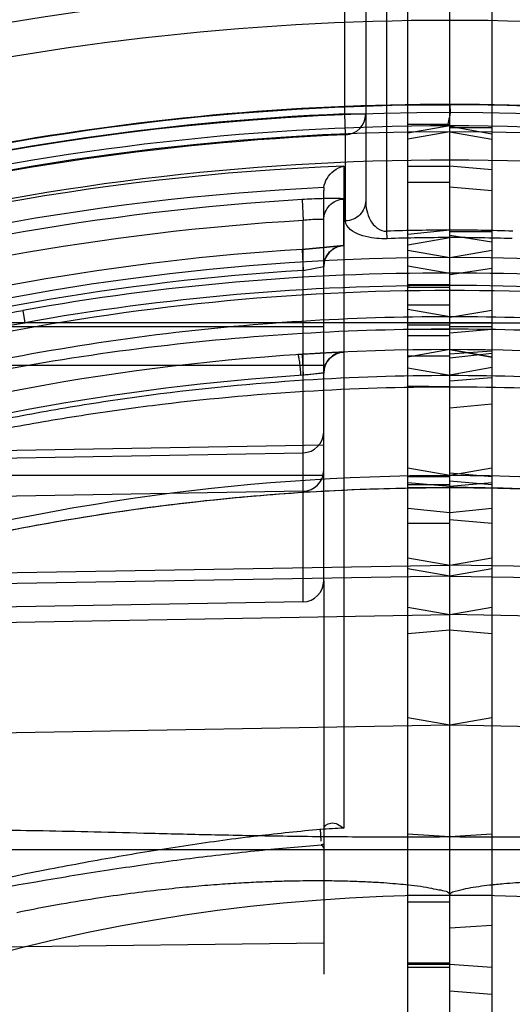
# Model space of a CAD drawing. Header units: millimetres. Extents: x 0 to 297, y 0 to 210.
# Tile 101 of 256: x 146.7712 to 146.8416, y 93.275 to 93.4157. Entities that reach past the tile are written whole.
import ezdxf

# ---------------------------------------------------------------- set-up
doc = ezdxf.new("R2010")
doc.units = ezdxf.units.MM
doc.header["$LTSCALE"] = 16.335
doc.layers.get('0').update_dxf_attribs({"linetype": 'CONTINUOUS'})
for name, color, linetype in [('01_GLOBAL', 7, 'CONTINUOUS'), ('INTFCLR_1', 7, 'CONTINUOUS'), ('INTFCLR_144815', 7, 'CONTINUOUS'), ('INTFCLR_72935', 7, 'CONTINUOUS')]:
    doc.layers.add(name, color=color, linetype=linetype)

msp = doc.modelspace()

# ---------------------------------------------------------------- linework, layer by layer
at = {"color": 7, "linetype": 'Continuous'}
msp.add_circle((147.7028034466, 92.1254639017), 2.28, dxfattribs=at)
at = {"color": 9, "linetype": 'Continuous'}
msp.add_arc((147.7028034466, 92.1254639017), 2.2507792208, 92.9674534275, 177.0325465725, dxfattribs=at)
at = {"layer": '01_GLOBAL', "color": 7, "linetype": 'Continuous'}
msp.add_circle((147.7028034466, 92.1254639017), 2.31, dxfattribs=at)
at = {"layer": 'INTFCLR_1', "color": 6, "linetype": 'Continuous'}
for p, q in [((146.8266356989, 92.5581565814), (146.8266356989, 93.5771067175)), ((146.8326356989, 93.14707721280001), (146.8326356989, 93.5776316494)), ((146.8326356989, 93.40054944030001), (146.8266356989, 93.39949151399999)), ((146.8326356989, 93.3997023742), (146.8266356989, 93.39864642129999)), ((146.8266356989, 93.3827841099), (146.8326356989, 93.38172537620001)), ((146.8326356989, 93.3505624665), (146.8266356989, 93.3516212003))]:
    msp.add_line(p, q, dxfattribs=at)
at = {"layer": 'INTFCLR_1', "color": 9, "linetype": 'Continuous'}
for p, q in [((146.8266356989, 93.4035493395), (146.8326356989, 93.4035493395)), ((146.8326356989, 93.40075604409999), (146.8266356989, 93.40075604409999)), ((146.8266356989, 93.394770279), (146.8326356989, 93.394770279)), ((146.8326356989, 93.3924504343), (146.8266356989, 93.3924504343)), ((146.8326356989, 93.38565013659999), (146.8266356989, 93.3850153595)), ((146.8266356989, 93.3835708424), (146.8326356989, 93.3845822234)), ((146.8266356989, 93.3805566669), (146.8326356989, 93.37950806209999)), ((146.8326356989, 93.3778153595), (146.8266356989, 93.3778153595)), ((146.8326356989, 93.37772389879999), (146.8266356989, 93.377723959)), ((146.8266356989, 93.3775167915), (146.8326356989, 93.3775167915)), ((146.8326356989, 93.3749255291), (146.8266356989, 93.3749255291)), ((146.8326356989, 93.3732620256), (146.8266356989, 93.3743192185)), ((146.8266356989, 93.3724154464), (146.9503000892, 93.3724154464)), ((146.8266356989, 93.3720991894), (146.8326356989, 93.3720991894)), ((146.8266356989, 93.3714935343), (146.8326356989, 93.37148229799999)), ((146.8326356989, 93.3705233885), (146.8266356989, 93.3705233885)), ((146.8326356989, 93.3685628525), (146.8266356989, 93.36750489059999)), ((146.8266356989, 93.36770415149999), (146.8326356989, 93.36770415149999)), ((146.8266356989, 93.3659584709), (146.8326356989, 93.3649012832)), ((146.8326356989, 93.3632588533), (146.8266356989, 93.3633506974)), ((146.8326356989, 93.3505628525), (146.8266356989, 93.3516208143)), ((146.8266356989, 93.3504505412), (146.8326356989, 93.3504505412)), ((146.8326356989, 93.34897995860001), (146.8266356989, 93.34950489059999)), ((146.8326356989, 93.3492446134), (146.8266356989, 93.3492446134)), ((146.8266356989, 93.3489001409), (146.8326356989, 93.3488492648)), ((146.8266356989, 93.34590061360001), (146.8326356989, 93.3452767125)), ((146.8266356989, 93.34374296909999), (146.8326356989, 93.34374296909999)), ((146.8266356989, 93.3388035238), (146.8326356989, 93.33777668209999)), ((146.9904780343, 93.33510257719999), (146.8326356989, 93.33777668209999)), ((146.8326356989, 93.33619617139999), (146.8266356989, 93.33725336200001)), ((146.8326356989, 93.33619617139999), (146.9877702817, 93.33349026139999)), ((146.8266356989, 93.3317517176), (146.8326356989, 93.330694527)), ((146.9863558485, 93.328013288), (146.8326356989, 93.330694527)), ((146.8326356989, 93.3284571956), (146.8266356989, 93.3279322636)), ((146.8326356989, 93.3148743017), (146.8266356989, 93.3159322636)), ((146.9822175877, 93.3122633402), (146.8326356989, 93.3148743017)), ((146.8266356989, 93.2971316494), (146.9898811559, 93.2971316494)), ((146.8266356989, 93.2905628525), (146.8326356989, 93.2905628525)), ((146.8266356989, 93.2896163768), (146.8326356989, 93.2896163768)), ((146.8326356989, 93.2808569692), (146.8266356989, 93.2808569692)), ((146.8266356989, 93.28073922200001), (146.8326356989, 93.28073922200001)), ((146.8326356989, 93.2802624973), (146.8266356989, 93.2802624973))]:
    msp.add_line(p, q, dxfattribs=at)
at = {"layer": 'INTFCLR_1', "color": 6, "linetype": 'Continuous'}
for centre, radius, start, end in [((146.8326356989, 93.03763164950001), 0.36591769, 62.6696856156, 90.00000000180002), ((146.8326356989, 93.03763164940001), 0.3629177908, 62.4245665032, 90), ((146.8326356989, 93.03763164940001), 0.3620710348, 270, 90.00000002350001), ((146.8326360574, 93.11757243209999), 0.2670097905, 88.08430533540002, 90.00007693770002), ((146.8326356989, 93.03763164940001), 0.3440948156, 270, 90.00000002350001), ((146.7676424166, 92.3493345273), 0.9517963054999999, 86.08451864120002, 86.44647319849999)]:
    msp.add_arc(centre, radius, start, end, dxfattribs=at)
at = {"layer": 'INTFCLR_1', "color": 9, "linetype": 'Continuous'}
for centre, radius, start, end in [((146.832636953, 93.1164865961), 0.2691635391, 88.0841154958, 90.00026696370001), ((146.8334338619, 93.03772406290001), 0.3417849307, 79.8611195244, 90.13380172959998), ((146.8334620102, 93.0377338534), 0.3399910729, 79.8609639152, 90.1392513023), ((146.8326356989, 93.03763164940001), 0.330931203, 61.9120625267, 89.9999999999), ((146.8326356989, 93.03763164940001), 0.312931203, 56.81755615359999, 90), ((146.8326356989, 93.03763164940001), 0.2529307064, 22.4933176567, 89.9999999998)]:
    msp.add_arc(centre, radius, start, end, dxfattribs=at)
at = {"layer": 'INTFCLR_1', "color": 6, "linetype": 'Continuous'}
for points, knots in [([(146.8326356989, 93.4035493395), (146.8326356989, 93.403058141), (146.8328775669, 93.4023463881), (146.8321346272, 93.400460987), (146.8326356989, 93.4005493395)], [0, 0, 0, 0, 0.4911984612, 1, 1, 1, 1]), ([(146.9035309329, 93.2998841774), (146.9013603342, 93.2998917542), (146.8969952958, 93.2998703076), (146.8901675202, 93.29976098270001), (146.8827693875, 93.29959110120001), (146.8745003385, 93.29937802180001), (146.8652322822, 93.299151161), (146.8549476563, 93.29896137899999), (146.8439495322, 93.2988646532), (146.8364137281, 93.2988817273), (146.8326356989, 93.298909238)], [0, 0, 0, 0, 0.09183865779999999, 0.1846797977, 0.2889176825, 0.4049349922, 0.5346599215, 0.6811662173, 0.8401472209, 1, 1, 1, 1]), ([(146.8326356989, 93.2905628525), (146.8326290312, 93.2910255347), (146.8340054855, 93.2912829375), (146.8352318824, 93.29162030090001), (146.836788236, 93.2918526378), (146.8384684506, 93.2920681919), (146.8402347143, 93.2922396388), (146.8421559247, 93.29238728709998), (146.8442174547, 93.2925088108), (146.8461823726, 93.29258932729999), (146.8479840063, 93.2926387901), (146.8495364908, 93.29266627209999), (146.8512447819, 93.29267921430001), (146.8531270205, 93.2926735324), (146.8552039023, 93.2926440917), (146.8574992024, 93.2925844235), (146.8600406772, 93.29248636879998), (146.8628605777, 93.2923395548), (146.8659969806, 93.2921306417), (146.8694950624, 93.2918423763), (146.8734092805, 93.2914521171), (146.8778050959, 93.2909303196), (146.8827622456, 93.2902361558), (146.888381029, 93.2893204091), (146.8923443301, 93.288556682), (146.8944553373, 93.2881316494)], [0, 0, 0, 0, 0.022241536, 0.0457023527, 0.0701646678, 0.09519422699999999, 0.1279111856, 0.1551831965, 0.1878751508, 0.2271456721, 0.2497088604, 0.2745027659, 0.3017778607, 0.3318202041, 0.36497287, 0.4016128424, 0.4421803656, 0.48721854, 0.5373330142, 0.5932626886, 0.655919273, 0.7263961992, 0.8060204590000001, 0.8964963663, 1, 1, 1, 1])]:
    msp.add_open_spline(points, degree=3, knots=knots, dxfattribs=at)
at = {"layer": 'INTFCLR_1', "color": 9, "linetype": 'Continuous'}
for points, knots in [([(146.9885780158, 93.333282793), (146.9885998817, 93.3333682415), (146.9882506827, 93.333589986), (146.9878108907, 93.33396315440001), (146.9868898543, 93.33452579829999), (146.9857484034, 93.33522556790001), (146.9843322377, 93.3360419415), (146.9820944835, 93.3372956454), (146.9796398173, 93.33860801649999), (146.9770126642, 93.33996282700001), (146.9741404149, 93.34140698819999), (146.9703818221, 93.34322724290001), (146.9657137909, 93.34538021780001), (146.9592363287, 93.34822396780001), (146.9508861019, 93.3516210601), (146.9423331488, 93.3547519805), (146.9353448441, 93.35710352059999), (146.9282608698, 93.3593497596), (146.9211062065, 93.3614140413), (146.9138919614, 93.3632946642), (146.9066495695, 93.3650501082), (146.8939591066, 93.3677837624), (146.875706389, 93.37075851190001), (146.8540221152, 93.3728256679), (146.8396438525, 93.37326670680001), (146.8326356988, 93.37326202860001)], [0, 0, 0, 0, 0.00162462, 0.005738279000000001, 0.0122045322, 0.020624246, 0.0307531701, 0.0421855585, 0.06792149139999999, 0.08199191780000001, 0.09663587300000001, 0.1271351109, 0.1589097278, 0.191316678, 0.2574313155, 0.3249182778, 0.3590433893, 0.3932372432, 0.4617974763, 0.496170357, 0.5305546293, 0.5990535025, 0.7352415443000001, 0.8709143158, 1, 1, 1, 1]), ([(146.9877702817, 93.33349026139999), (146.9877924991, 93.3335727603), (146.9874414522, 93.33378387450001), (146.9870086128, 93.3341388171), (146.9860907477, 93.3346743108), (146.9849566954, 93.3353403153), (146.9835480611, 93.3361172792), (146.9813222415, 93.3373106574), (146.9788809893, 93.3385593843), (146.9762686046, 93.3398481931), (146.9734114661, 93.341222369), (146.9696726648, 93.3429541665), (146.965029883, 93.3450018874), (146.9585856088, 93.3477069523), (146.9502783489, 93.350937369), (146.9417736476, 93.3539122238), (146.9348245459, 93.3561461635), (146.9277771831, 93.3582806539), (146.9206610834, 93.36024121), (146.9134869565, 93.36202664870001), (146.9062823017, 93.363693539), (146.8936550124, 93.3662890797), (146.8754987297, 93.3691105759), (146.8539244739, 93.3710701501), (146.8396164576, 93.3714873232), (146.832635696, 93.3714823)], [0, 0, 0, 0, 0.0015875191, 0.005652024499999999, 0.0120574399, 0.0204079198, 0.0304610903, 0.0418143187, 0.0673891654, 0.08137944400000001, 0.0959450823, 0.1262962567, 0.1579362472, 0.190224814, 0.2561523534, 0.3235168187, 0.357604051, 0.3917751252, 0.4603324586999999, 0.4947236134, 0.5291383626, 0.5977313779, 0.7342178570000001, 0.8702910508, 1, 1, 1, 1]), ([(146.8326356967, 93.3649012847), (146.8396234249, 93.36489666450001), (146.8539334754, 93.3644299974), (146.8754695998, 93.3623157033), (146.8935437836, 93.3593206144), (146.9078805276, 93.3562127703), (146.9167976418, 93.3539724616), (146.92388903, 93.35200641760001), (146.9309110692, 93.349937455), (146.9395535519, 93.3471661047), (146.9497132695, 93.3435593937), (146.9579783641, 93.34034785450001), (146.9643932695, 93.3377023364), (146.9689904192, 93.33573864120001), (146.9726871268, 93.33411091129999), (146.9755234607, 93.3328391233), (146.9781216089, 93.3316631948), (146.9805570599, 93.33054938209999), (146.9827908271, 93.32953301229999), (146.9842102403, 93.32889438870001), (146.985355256, 93.3283973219), (146.9863090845, 93.3279971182), (146.9867507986, 93.32786254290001), (146.9871520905, 93.3277333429), (146.9871699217, 93.3278024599)], [0, 0, 0, 0, 0.1307897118, 0.2677697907, 0.4047496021, 0.4734241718, 0.5423054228, 0.5768037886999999, 0.6111558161, 0.6793183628, 0.746648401, 0.8129134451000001, 0.8452601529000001, 0.8765233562, 0.9064770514, 0.92086191, 0.9347014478, 0.9598634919, 0.9709448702, 0.9807221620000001, 0.9887877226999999, 0.9948915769, 0.9986639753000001, 1, 1, 1, 1]), ([(146.832635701, 93.3632588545), (146.8395951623, 93.36325458), (146.853833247, 93.362812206), (146.8752572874, 93.3608067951), (146.8932337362, 93.35796530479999), (146.9074950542, 93.355014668), (146.9163644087, 93.3528872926), (146.9234180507, 93.3510198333), (146.9304002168, 93.34905504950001), (146.9389935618, 93.34642283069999), (146.9490976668, 93.3429955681), (146.9573193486, 93.3399423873), (146.9637006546, 93.3374268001), (146.9682729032, 93.33555970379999), (146.9719499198, 93.33401178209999), (146.974771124, 93.33280229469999), (146.9773552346, 93.3316840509), (146.9797776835, 93.3306246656), (146.9819996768, 93.3296582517), (146.9834113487, 93.32905051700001), (146.9845512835, 93.32857893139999), (146.9854984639, 93.32819564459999), (146.98594129, 93.328073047), (146.9863372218, 93.3279446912), (146.9863558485, 93.328013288)], [0, 0, 0, 0, 0.1313495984, 0.2686565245, 0.4058580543, 0.4745887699, 0.543482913, 0.5779698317, 0.6122979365, 0.680374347, 0.7475662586, 0.8136422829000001, 0.8458776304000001, 0.877021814, 0.9068518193, 0.9211743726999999, 0.9349525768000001, 0.9600014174, 0.9710336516, 0.9807694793, 0.9888041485, 0.9948898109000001, 0.9986584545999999, 1, 1, 1, 1]), ([(146.9822175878, 93.3122633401), (146.981355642, 93.3127152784), (146.9800522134, 93.3133910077), (146.9782398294, 93.3143145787), (146.9761449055, 93.31536884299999), (146.9738510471, 93.3164980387), (146.971388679, 93.3176814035), (146.9686769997, 93.3189617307), (146.9658621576, 93.3202535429), (146.9629602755, 93.3215463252), (146.9599408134, 93.3228637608), (146.9545027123, 93.32516071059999), (146.9465237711, 93.32830766), (146.9383496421, 93.3312285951), (146.9316580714, 93.3334351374), (146.9248557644, 93.3355535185), (146.9162544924, 93.3379979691), (146.9058229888, 93.34058993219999), (146.8918285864, 93.34357593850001), (146.8742178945, 93.34642783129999), (146.8532881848, 93.34841889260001), (146.8394068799, 93.3488496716), (146.8326356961, 93.3488492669)], [0, 0, 0, 0, 0.0187784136, 0.0283277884, 0.0392482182, 0.0640293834, 0.0776580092, 0.09196060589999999, 0.1218891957, 0.1374137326, 0.153256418, 0.1854526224, 0.251312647, 0.3187201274, 0.3529062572, 0.3872583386, 0.456181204, 0.5254040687, 0.5946131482, 0.7322372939, 0.8693511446, 1, 1, 1, 1]), ([(146.8326357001, 93.348849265), (146.8372264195, 93.3488457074), (146.846618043, 93.348653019), (146.8607713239, 93.34774201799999), (146.8750631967, 93.34618726), (146.8892635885, 93.34400705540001), (146.9033697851, 93.34119441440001), (146.9138616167, 93.3386202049), (146.9208081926, 93.3366946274), (146.9254105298, 93.3353662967), (146.9311052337, 93.333624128), (146.9378490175, 93.3313957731), (146.9422945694, 93.32982182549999), (146.9444940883, 93.3290025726)], [0, 0, 0, 0, 0.1206088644, 0.2467093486, 0.3724880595, 0.4981837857, 0.6240325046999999, 0.7502704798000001, 0.7818918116, 0.8134145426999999, 0.8761180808, 0.9383352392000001, 1, 1, 1, 1])]:
    msp.add_open_spline(points, degree=3, knots=knots, dxfattribs=at)
at = {"layer": 'INTFCLR_144815', "color": 6, "linetype": 'Continuous'}
for radius in [0.3828680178, 0.364857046]:
    msp.add_circle((146.8326356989, 93.03763164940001), radius, dxfattribs=at)
for radius, start, end in [(0.5278075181, 313.9937911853, 154.5150993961), (0.5060455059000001, 71.6563998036, 156.0440844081), (0.4979109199, 70.9981667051, 162.0018332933), (0.3966228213, 45.0000000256, 314.9999999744), (0.3959130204, 44.99999995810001, 315.0000000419), (0.3953393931, 44.99999997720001, 315.0000000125), (0.3580299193, 75.8961331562, 104.1038668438), (0.3393903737, 78.52282503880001, 101.4771749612)]:
    msp.add_arc((146.8326356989, 93.03763164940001), radius, start, end, dxfattribs=at)
at = {"layer": 'INTFCLR_144815', "color": 9, "linetype": 'Continuous'}
for radius, start, end in [(0.5240974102, 71.617857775, 156.0236179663), (0.5180976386, 71.6178577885, 156.0236179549), (0.4958612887, 70.768222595, 162.2317774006), (0.3780000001, 76.6554352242, 103.3445648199), (0.3660000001, 79.3673701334, 100.6326298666)]:
    msp.add_arc((146.8326356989, 93.03763164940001), radius, start, end, dxfattribs=at)
at = {"layer": 'INTFCLR_72935', "color": 6, "linetype": 'Continuous'}
for p, q in [((146.8326356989, 92.55163164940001), (146.8326356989, 93.5776316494)), ((146.8386356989, 93.5771067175), (146.8386356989, 92.5581565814)), ((146.8326356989, 93.40051203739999), (146.8386356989, 93.3994348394)), ((146.8326356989, 93.3997037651), (146.8386356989, 93.39864503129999)), ((146.814661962, 93.39172019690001), (146.8146356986, 93.3913175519)), ((146.8146356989, 93.3870966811), (146.8146356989, 93.3913175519)), ((146.8386356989, 93.3839503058), (146.8326356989, 93.38486206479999)), ((146.8326356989, 93.3817267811), (146.8386356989, 93.382782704)), ((146.8326356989, 93.3792952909), (146.8386356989, 93.3802154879)), ((146.8326356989, 93.3731959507), (146.8386356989, 93.3742142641)), ((146.8326356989, 93.3685632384), (146.8386356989, 93.36750450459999)), ((146.8386356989, 93.36836716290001), (146.8326356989, 93.3679106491)), ((146.8326356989, 93.3649683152), (146.8386356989, 93.3660664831)), ((146.8146356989, 93.3652196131), (146.8116880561, 93.3648964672)), ((146.8146356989, 93.3355109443), (146.8146356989, 93.2792990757))]:
    msp.add_line(p, q, dxfattribs=at)
at = {"layer": 'INTFCLR_72935', "color": 9, "linetype": 'Continuous'}
for p, q in [((146.8236356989, 93.3854947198), (146.8236356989, 93.49466050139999)), ((146.8176356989, 93.402255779), (146.8176356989, 93.48465979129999)), ((146.8206356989, 93.48465979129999), (146.8206356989, 93.3898472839)), ((146.8177586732, 93.3992664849), (146.8176356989, 93.402255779)), ((146.8176356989, 93.402255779), (146.8206356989, 93.402255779)), ((146.8177586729, 93.3869597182), (146.8177586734, 93.3992664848)), ((146.8386356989, 93.40029213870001), (146.8326356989, 93.40029213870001)), ((146.8175106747, 93.39479941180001), (146.8175106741, 93.30018273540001)), ((146.8326356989, 93.3948370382), (146.8386356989, 93.39431402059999)), ((146.8326356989, 93.3918346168), (146.8386356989, 93.3913159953)), ((146.8115614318, 93.3900161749), (146.8116881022, 93.38702339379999)), ((146.8175046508, 93.38343359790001), (146.8175071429, 93.3900917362)), ((146.8116880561, 93.33251140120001), (146.8116880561, 93.3870233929)), ((146.8146356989, 93.3355109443), (146.8146356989, 93.3870966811)), ((146.8237094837, 93.38442795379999), (146.8236356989, 93.38549471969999)), ((146.8386356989, 93.38538812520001), (146.8326356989, 93.38538812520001)), ((146.8115577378, 93.38289247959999), (146.8116880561, 93.3799002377)), ((146.7716715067, 93.37417166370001), (146.771958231, 93.3724154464)), ((146.8386356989, 93.3724154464), (146.7149713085, 93.3724154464)), ((146.7284567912, 93.37185870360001), (146.8146356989, 93.37185870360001)), ((146.8326356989, 93.37185870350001), (146.8386356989, 93.37185870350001)), ((146.8326356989, 93.3709591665), (146.8386356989, 93.37150888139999)), ((146.8386356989, 93.36750489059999), (146.8326356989, 93.3685628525)), ((146.8386356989, 93.3680148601), (146.8326356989, 93.36736526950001)), ((146.7351717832, 93.3663570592), (146.8146356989, 93.3663570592)), ((146.8386356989, 93.3645400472), (146.8326356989, 93.3640406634)), ((146.8326356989, 93.3602252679), (146.8386356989, 93.360822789)), ((146.670591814, 93.35250458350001), (146.8146356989, 93.35494492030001)), ((146.6732387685, 93.35140553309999), (146.8116880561, 93.3538204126)), ((146.8386356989, 93.3516208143), (146.8326356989, 93.3505628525)), ((146.8146356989, 93.3505628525), (146.73453776, 93.3505628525)), ((146.8326356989, 93.35096003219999), (146.8386356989, 93.3504505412)), ((146.8386356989, 93.3492446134), (146.8326356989, 93.3497691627)), ((146.8386356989, 93.34950489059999), (146.8326356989, 93.34897995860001)), ((146.8116880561, 93.3483187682), (146.6746191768, 93.3459279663)), ((146.8326356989, 93.3452767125), (146.8386356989, 93.34590061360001)), ((146.8326356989, 93.3442675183), (146.8386356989, 93.34374296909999)), ((146.8326356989, 93.33777668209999), (146.8386356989, 93.3388035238)), ((146.6747933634, 93.33510257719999), (146.8326356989, 93.33777668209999)), ((146.8326356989, 93.33619617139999), (146.6775011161, 93.33349026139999)), ((146.8386356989, 93.33725336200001), (146.8326356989, 93.33619617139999)), ((146.8116880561, 93.33251140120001), (146.6786515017, 93.3301892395)), ((146.8326356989, 93.330694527), (146.8386356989, 93.3317517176)), ((146.6789155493, 93.328013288), (146.8326356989, 93.330694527)), ((146.8386356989, 93.3279322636), (146.8326356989, 93.3284571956)), ((146.8326356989, 93.3148743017), (146.68305381, 93.3122633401)), ((146.8386356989, 93.3159322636), (146.8326356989, 93.3148743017)), ((146.8141525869, 93.3000604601), (146.8142488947, 93.29831883)), ((146.6753902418, 93.2971316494), (146.8386356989, 93.2971316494)), ((146.81429017, 93.2977982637), (146.8143349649, 93.2977338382)), ((146.8326356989, 93.2905628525), (146.8386356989, 93.2905628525)), ((146.8386356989, 93.2862688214), (146.8326356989, 93.2858892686)), ((146.8146356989, 93.2837484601), (146.6705918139, 93.2818556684)), ((146.8386356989, 93.2802624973), (146.8326356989, 93.2806576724)), ((146.8386356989, 93.2763858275), (146.8326356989, 93.27687092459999))]:
    msp.add_line(p, q, dxfattribs=at)
at = {"layer": 'INTFCLR_72935', "color": 7, "linetype": 'Continuous'}
for p, q in [((146.8175329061, 93.3834570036), (146.8115577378, 93.38289247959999)), ((146.8115577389, 93.38289247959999), (146.8175046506, 93.383433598)), ((146.8116880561, 93.3799002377), (146.8146497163, 93.3804621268)), ((146.8116880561, 93.3799002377), (146.8146356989, 93.3804386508)), ((146.8115492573, 93.3678903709), (146.8116880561, 93.3648964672)), ((146.8175267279, 93.3682177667), (146.8115492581, 93.367890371)), ((146.8175267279, 93.3682177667), (146.8115492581, 93.367890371)), ((146.8146356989, 93.3652196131), (146.8113990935, 93.3648601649))]:
    msp.add_line(p, q, dxfattribs=at)
at = {"layer": 'INTFCLR_72935', "color": 6, "linetype": 'Continuous'}
msp.add_lwpolyline([(146.8146356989, 93.2972990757), (146.8146343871, 93.29732826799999), (146.8146302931, 93.29735755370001), (146.8146234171, 93.297386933), (146.8146137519, 93.2974164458), (146.8146013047, 93.2974460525), (146.814586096, 93.2974756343), (146.8145680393, 93.297505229), (146.8145472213, 93.29753479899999), (146.8145239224, 93.2975641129), (146.8144981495, 93.2975931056), (146.8144698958, 93.29762184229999), (146.8144394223, 93.2976502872), (146.8144068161, 93.2976784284), (146.8143719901, 93.2977062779), (146.8143349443, 93.2977338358)], dxfattribs=at)
for centre, radius, start, end in [((146.8326356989, 93.03763164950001), 0.36591769, 89.9999999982, 117.3303143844), ((146.8326356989, 93.03763164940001), 0.3620710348, 90, 270.0000000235), ((146.8326356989, 93.03763164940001), 0.3629177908, 89.99999999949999, 117.5754435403), ((146.8324027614, 93.0376288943), 0.3530027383, 93.3847160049, 107.2678979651), ((146.8326348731, 93.1176039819), 0.2669732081, 89.9998227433, 91.9158569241), ((146.8326356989, 93.03763164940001), 0.3440948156, 90, 270.0000000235), ((146.8981606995, 92.34118815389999), 0.9599599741, 93.55506524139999, 93.913941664)]:
    msp.add_arc(centre, radius, start, end, dxfattribs=at)
at = {"layer": 'INTFCLR_72935', "color": 9, "linetype": 'Continuous'}
for centre, radius, start, end in [((146.8326356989, 93.03763164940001), 0.3649325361, 92.3557200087, 117.4102795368), ((146.8176403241, 93.40225987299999), 0.0029955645, 272.2641148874, 359.9216908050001), ((146.8326356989, 93.03763164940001), 0.3619407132, 92.3557200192, 117.6561578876), ((146.8315390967, 93.03773420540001), 0.3573406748, 92.24988654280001, 109.1963144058), ((146.8314958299, 93.0377332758), 0.3543869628, 92.72265279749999, 109.1963140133), ((146.8323460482, 93.03765280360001), 0.3499809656, 93.38391173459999, 107.2680685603), ((146.8326349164, 93.1164620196), 0.2691831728, 89.9998334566, 91.9158451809), ((146.8328643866, 93.03763150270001), 0.3459177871, 93.5313428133, 106.5425042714), ((146.8328124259, 93.03762926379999), 0.342922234, 93.5317162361, 106.5427789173), ((146.8318374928, 93.03772455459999), 0.3417844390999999, 89.8661908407, 100.1388879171), ((146.8318093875, 93.0377338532), 0.3399910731, 89.8607487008, 100.1390360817), ((146.8326356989, 93.03763164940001), 0.330931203, 89.99999997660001, 119.1788213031), ((146.8176356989, 93.3652196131), 0.003, 92.6216982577, 179.9999999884), ((146.8325837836, 93.0376292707), 0.327933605, 93.65332684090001, 107.3964293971), ((146.8116368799, 93.35681888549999), 0.0029988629, 270.977795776, 359.9786651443), ((146.8326356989, 93.03763164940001), 0.312931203, 89.99999997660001, 123.1824438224), ((146.8116368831, 93.351317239), 0.0029988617, 270.9777350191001, 359.9787067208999), ((146.8116356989, 93.3355109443), 0.003, 271.0000002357, 359.99999996), ((146.8326356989, 93.03763164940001), 0.2629863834, 93.29704716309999, 94.02708340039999), ((146.8326357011, 93.03763161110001), 0.2608125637, 93.95760211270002, 94.03408656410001), ((146.8326356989, 93.03763164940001), 0.252930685, 90.00000000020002, 157.5066823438)]:
    msp.add_arc(centre, radius, start, end, dxfattribs=at)
at = {"layer": 'INTFCLR_72935', "color": 7, "linetype": 'Continuous'}
for centre, radius, start, end in [((146.8176344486, 93.3804375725), 0.0029987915, 92.48069410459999, 179.9793981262), ((146.8332918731, 93.0251575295), 0.3434223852, 92.6358636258, 93.72741284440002), ((146.8226240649, 93.2787467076), 0.0868411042, 95.2780032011, 97.23453746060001)]:
    msp.add_arc(centre, radius, start, end, dxfattribs=at)
at = {"layer": 'INTFCLR_72935', "color": 6, "linetype": 'Continuous'}
for points, knots in [([(146.814661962, 93.39172019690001), (146.8147226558, 93.39218329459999), (146.8150572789, 93.3931014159), (146.8160506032, 93.39422886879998), (146.8169935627, 93.394689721), (146.8175106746, 93.39479941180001)], [0, 0, 0, 0, 0.3166445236, 0.6416207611, 1, 1, 1, 1]), ([(146.8146356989, 93.2999836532), (146.8146356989, 93.3004356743), (146.8159460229, 93.3013386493), (146.8169494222, 93.30053816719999), (146.8175106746, 93.30018273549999)], [0, 0, 0, 0, 0.4049090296, 1, 1, 1, 1]), ([(146.8326356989, 93.298909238), (146.8287269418, 93.2988807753), (146.8209991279, 93.2988645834), (146.8098279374, 93.29896828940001), (146.7995255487, 93.2991626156), (146.7903265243, 93.2993895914), (146.7821423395, 93.2996000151), (146.7748459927, 93.2997659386), (146.7681411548, 93.2998713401), (146.7638643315, 93.2998915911), (146.7617404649, 93.2998841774)], [0, 0, 0, 0, 0.165384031, 0.3269568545, 0.4726645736, 0.6013515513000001, 0.716285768, 0.8190523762, 0.9101385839, 1, 1, 1, 1]), ([(146.7708160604, 93.2881316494), (146.7729288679, 93.28855703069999), (146.7768951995, 93.28932131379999), (146.7825178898, 93.29023750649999), (146.7874776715, 93.2909318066), (146.7918752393, 93.2914535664), (146.7957904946, 93.2918436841), (146.7992891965, 93.29213176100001), (146.8024258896, 93.2923404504), (146.8052461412, 93.2924870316), (146.8077875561, 93.29258484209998), (146.8100824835, 93.2926443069), (146.81215877, 93.292673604), (146.8140405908, 93.29267917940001), (146.8157485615, 93.2926661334), (146.8173003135, 93.2926385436), (146.8191007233, 93.2925889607), (146.8210644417, 93.292508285), (146.8231253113, 93.2923865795), (146.8248408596, 93.29225443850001), (146.8264492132, 93.2921036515), (146.8280214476, 93.2919145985), (146.8296542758, 93.2916941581), (146.8310272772, 93.2913287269), (146.8326438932, 93.29115394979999), (146.8326356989, 93.2905628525)], [0, 0, 0, 0, 0.1036098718, 0.1941614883, 0.2738403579, 0.3443551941, 0.4070398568, 0.4629855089, 0.5131143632, 0.5581617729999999, 0.5987456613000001, 0.6353780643, 0.6685230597, 0.6985693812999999, 0.7258438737, 0.7506333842, 0.7731794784, 0.8124280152, 0.8451179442, 0.8724011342, 0.8952002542, 0.922586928, 0.949313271, 0.9715806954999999, 1, 1, 1, 1])]:
    msp.add_open_spline(points, degree=3, knots=knots, dxfattribs=at)
at = {"layer": 'INTFCLR_72935', "color": 9, "linetype": 'Continuous'}
for points, knots in [([(146.8175071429, 93.3900917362), (146.8175071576, 93.3901317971), (146.8172754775, 93.3901268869), (146.8170149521, 93.3901756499), (146.8164326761, 93.39017228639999), (146.8158000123, 93.39017692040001), (146.8150820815, 93.39016397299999), (146.813680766, 93.39012730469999), (146.8124965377, 93.3900714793), (146.8115614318, 93.3900161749)], [0, 0, 0, 0, 0.0201752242, 0.077071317, 0.1687742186, 0.29298948, 0.403639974, 0.5282443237, 1, 1, 1, 1]), ([(146.8146356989, 93.3870966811), (146.8146356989, 93.3878417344), (146.8152402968, 93.38939085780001), (146.8167623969, 93.3900598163), (146.8175071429, 93.3900917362)], [0, 0, 0, 0, 0.4998737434, 1, 1, 1, 1]), ([(146.820635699, 93.3898472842), (146.820635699, 93.38912439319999), (146.8200047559, 93.3876077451), (146.8184999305, 93.3869890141), (146.8177586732, 93.38695971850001)], [0, 0, 0, 0, 0.4935329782, 1, 1, 1, 1]), ([(146.820635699, 93.3898472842), (146.820635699, 93.38937720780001), (146.820747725, 93.3884217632), (146.8213140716, 93.3866429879), (146.8226872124, 93.3854278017), (146.8236356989, 93.38549471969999)], [0, 0, 0, 0, 0.2476875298, 0.4989916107, 1, 1, 1, 1]), ([(146.8146356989, 93.3870966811), (146.8146357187, 93.38717456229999), (146.8141885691, 93.38714756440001), (146.8137182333, 93.3872044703), (146.8127385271, 93.3871274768), (146.8120641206, 93.3870679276), (146.8116881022, 93.38702339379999)], [0, 0, 0, 0, 0.0788249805, 0.2939742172, 0.616765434, 1, 1, 1, 1]), ([(146.8237094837, 93.38442795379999), (146.8234498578, 93.38441926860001), (146.8227082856, 93.3844163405), (146.8213764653, 93.3845432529), (146.8195196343, 93.38495614), (146.8177586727, 93.3860069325), (146.8177586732, 93.38695971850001)], [0, 0, 0, 0, 0.1145252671, 0.327690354, 0.579945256, 1, 1, 1, 1]), ([(146.6739969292, 93.3349071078), (146.6739969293, 93.33528356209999), (146.6744434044, 93.336181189), (146.6755520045, 93.33743556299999), (146.6771971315, 93.3388991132), (146.6792643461, 93.3404717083), (146.6816418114, 93.34210146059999), (146.6851741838, 93.34433323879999), (146.6889421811, 93.346487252), (146.6928904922, 93.3485829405), (146.6970485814, 93.3506863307), (146.7024068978, 93.3532178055), (146.7089932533, 93.3560797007), (146.7179487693, 93.35966736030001), (146.7293409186, 93.3637051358), (146.7432450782, 93.36787402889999), (146.7573617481, 93.37139460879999), (146.7668834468, 93.37331541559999), (146.7716715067, 93.37417166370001)], [0, 0, 0, 0, 0.0105762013, 0.0264755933, 0.0474618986, 0.0721050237, 0.09948727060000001, 0.1283920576, 0.1894824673, 0.2213568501, 0.2539711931, 0.3203882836, 0.3878155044, 0.4556932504, 0.5913945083, 0.7272133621, 0.8633490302, 1, 1, 1, 1]), ([(146.8326357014, 93.37326202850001), (146.8255750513, 93.3732667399), (146.8111220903, 93.3728200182), (146.7893772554, 93.3707345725), (146.7711370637, 93.3677502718), (146.7566793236, 93.36462876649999), (146.7476903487, 93.3623656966), (146.7405358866, 93.3603668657), (146.7334342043, 93.358249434), (146.724686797, 93.3553913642), (146.7144111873, 93.3516309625), (146.7068705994, 93.34856433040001), (146.7019462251, 93.34642892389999), (146.698763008, 93.3450136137), (146.6949111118, 93.34323722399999), (146.6911705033, 93.3414263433), (146.688303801, 93.3399857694), (146.6856687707, 93.3386276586), (146.6832039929, 93.3373104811), (146.6809570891, 93.33605214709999), (146.679535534, 93.3352330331), (146.6783886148, 93.33453014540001), (146.6774633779, 93.3339652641), (146.6770221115, 93.3335908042), (146.6766714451, 93.33336851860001), (146.6766933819, 93.333282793)], [0, 0, 0, 0, 0.1300529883, 0.2661331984, 0.4020883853, 0.4702131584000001, 0.5385311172, 0.5727886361, 0.6070347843, 0.675024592, 0.7422551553, 0.8085421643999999, 0.8249273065, 0.8411194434, 0.8727085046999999, 0.9030533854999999, 0.9176641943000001, 0.9318013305, 0.9576606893, 0.9691088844, 0.9792876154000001, 0.9877522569, 0.9942421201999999, 0.9983701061, 1, 1, 1, 1]), ([(146.6747933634, 93.33510257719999), (146.6747921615, 93.3354623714), (146.6752445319, 93.3363219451), (146.6763437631, 93.3375099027), (146.6779807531, 93.338900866), (146.6800360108, 93.34039522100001), (146.682400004, 93.341945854), (146.6859160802, 93.34406808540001), (146.6896635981, 93.346116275), (146.6935891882, 93.3481089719), (146.6977272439, 93.3501083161), (146.7030577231, 93.35251771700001), (146.7096102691, 93.355235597), (146.7185212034, 93.3586484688), (146.7298571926, 93.3624838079), (146.7436871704, 93.366442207), (146.7577285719, 93.369786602), (146.7671985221, 93.3715942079), (146.771958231, 93.3724154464)], [0, 0, 0, 0, 0.0102308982, 0.0258195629, 0.0465372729, 0.0709489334, 0.09813150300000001, 0.1268757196, 0.1877218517, 0.2195079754, 0.2520561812, 0.3183951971, 0.3858144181, 0.4537427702, 0.5897004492, 0.725948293, 0.8626566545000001, 1, 1, 1, 1]), ([(146.8326356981, 93.3714822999), (146.8256027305, 93.3714873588), (146.8112204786, 93.37106481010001), (146.7895859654, 93.36908788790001), (146.7714420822, 93.3662573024), (146.7570584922, 93.3632939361), (146.7481164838, 93.3611449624), (146.740999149, 93.3592462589), (146.7339371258, 93.35723534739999), (146.7252388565, 93.3545205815), (146.7150187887, 93.3509467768), (146.7075160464, 93.3480302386), (146.7026162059, 93.3459987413), (146.6994506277, 93.3446529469), (146.6956201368, 93.3429636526), (146.6918992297, 93.3412407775), (146.6890476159, 93.33987002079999), (146.6864274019, 93.3385780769), (146.6839760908, 93.3373247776), (146.681741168, 93.3361269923), (146.6803271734, 93.33534742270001), (146.679187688, 93.3346784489), (146.6782656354, 93.3341408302), (146.6778313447, 93.3337846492), (146.677478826, 93.33357303), (146.6775011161, 93.33349026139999)], [0, 0, 0, 0, 0.1306793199, 0.2671604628, 0.4034123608, 0.4716301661, 0.5399963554, 0.5742590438, 0.6084966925, 0.6764262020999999, 0.7435349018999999, 0.8096345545, 0.8259621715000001, 0.8420928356, 0.87354809, 0.9037458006, 0.9182785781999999, 0.9323352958, 0.9580329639, 0.9694019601, 0.9795046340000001, 0.9878997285, 0.9943285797, 0.9984072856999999, 1, 1, 1, 1]), ([(146.678101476, 93.3278024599), (146.6781290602, 93.3276966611), (146.6787444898, 93.3279698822), (146.6793999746, 93.32815036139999), (146.6808183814, 93.3287960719), (146.6823446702, 93.3294684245), (146.6846915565, 93.3305408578), (146.687801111, 93.33196030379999), (146.6911112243, 93.3334540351), (146.6939474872, 93.3347111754), (146.6969558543, 93.33602675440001), (146.7000361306, 93.3373428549), (146.7031795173, 93.33865146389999), (146.7080453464, 93.3406396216), (146.7154953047, 93.3435358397), (146.725647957, 93.3471425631), (146.7342987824, 93.3499187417), (146.7413286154, 93.351991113), (146.7484272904, 93.3539602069), (146.7555810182, 93.35575869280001), (146.7627842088, 93.357382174), (146.7700150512, 93.358886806), (146.7790784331, 93.3605396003), (146.7935951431, 93.3626913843), (146.8114457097, 93.36443526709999), (146.8256981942, 93.3648966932), (146.8326356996, 93.3649012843)], [0, 0, 0, 0, 0.002046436, 0.007850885, 0.0170238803, 0.028860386, 0.03994902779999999, 0.0650127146, 0.0930074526, 0.1078649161, 0.1230878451, 0.1544614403, 0.1705597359, 0.186816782, 0.2528441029, 0.3201442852, 0.3884497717, 0.422864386, 0.4573147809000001, 0.5263279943, 0.5608982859, 0.5955137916, 0.6645614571, 0.7332995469, 0.8701506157, 1, 1, 1, 1]), ([(146.6789877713, 93.32798675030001), (146.6794718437, 93.3279952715), (146.6808619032, 93.3287164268), (146.682785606, 93.3294300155), (146.6854652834, 93.3306210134), (146.6885662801, 93.33196500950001), (146.6918562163, 93.3333876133), (146.6946771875, 93.3345825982), (146.697669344, 93.3358336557), (146.7007328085, 93.33708502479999), (146.7038588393, 93.3383289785), (146.7086994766, 93.3402196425), (146.7161110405, 93.3429733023), (146.7262080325, 93.3464006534), (146.7348097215, 93.3490373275), (146.7417996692, 93.3510054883), (146.748860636, 93.35287604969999), (146.7559750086, 93.3545835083), (146.7631374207, 93.3561244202), (146.7703294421, 93.3575529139), (146.7793438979, 93.3591212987), (146.7937828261, 93.36116310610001), (146.8115452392, 93.36281757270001), (146.8257261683, 93.3632550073), (146.8326357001, 93.3632592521)], [0, 0, 0, 0, 0.0091416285, 0.0283401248, 0.0393789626, 0.0643480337, 0.0922326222, 0.1070325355, 0.1221986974, 0.1534687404, 0.1695151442, 0.1857253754, 0.2515933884, 0.3187850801, 0.3870328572, 0.4214402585, 0.4558959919, 0.5249520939, 0.5595609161, 0.5942257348, 0.6633990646, 0.7322951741, 0.8695348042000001, 1, 1, 1, 1]), ([(146.68305381, 93.3122633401), (146.6839157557, 93.3127152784), (146.6852191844, 93.3133910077), (146.6870315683, 93.3143145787), (146.6891264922, 93.31536884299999), (146.6914203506, 93.3164980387), (146.6938827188, 93.3176814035), (146.6965943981, 93.3189617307), (146.6994092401, 93.3202535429), (146.7023111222, 93.3215463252), (146.7053305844, 93.3228637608), (146.7107686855, 93.32516071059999), (146.7187476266, 93.32830766), (146.7269217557, 93.3312285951), (146.7336133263, 93.3334351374), (146.7404156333, 93.3355535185), (146.7490169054, 93.3379979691), (146.7594484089, 93.34058993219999), (146.7734428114, 93.34357593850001), (146.7910535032, 93.34642783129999), (146.8119832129, 93.34841889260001), (146.8258645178, 93.3488496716), (146.8326357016, 93.3488492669)], [0, 0, 0, 0, 0.0187784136, 0.0283277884, 0.0392482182, 0.0640293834, 0.0776580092, 0.09196060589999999, 0.1218891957, 0.1374137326, 0.153256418, 0.1854526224, 0.251312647, 0.3187201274, 0.3529062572, 0.3872583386, 0.456181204, 0.5254040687, 0.5946131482, 0.7322372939, 0.8693511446, 1, 1, 1, 1]), ([(146.7207773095, 93.3290025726), (146.7229803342, 93.32982294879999), (146.7263150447, 93.3310062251), (146.7308018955, 93.33250784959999), (146.7376260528, 93.33473055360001), (146.7456865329, 93.33710419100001), (146.7550064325, 93.33949093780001), (146.7643874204, 93.3416995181), (146.776181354, 93.34403715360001), (146.7904024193, 93.3462137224), (146.804668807, 93.34775496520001), (146.8187519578, 93.3486560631), (146.8280821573, 93.3488452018), (146.8326356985, 93.348849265)], [0, 0, 0, 0, 0.0617613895, 0.09294716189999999, 0.1243056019, 0.2503181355, 0.3136033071, 0.3770490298, 0.5034991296, 0.6293644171, 0.7549040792, 0.8803678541, 1, 1, 1, 1]), ([(146.8141667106, 93.2999687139), (146.8111842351, 93.2997030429), (146.8065405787, 93.2992151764), (146.8002496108, 93.298414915), (146.7936283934, 93.2974751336), (146.7853891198, 93.296138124), (146.7722933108, 93.2937179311), (146.7560656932, 93.29027725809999), (146.7399517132, 93.2865435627), (146.7271229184, 93.28356375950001), (146.7191347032, 93.28175508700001), (146.7127635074, 93.2803796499), (146.7080200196, 93.27940184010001), (146.7033130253, 93.2784925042), (146.6986542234, 93.2776719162), (146.6940605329, 93.2769657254), (146.6895524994, 93.27640671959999), (146.6858534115, 93.27609678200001), (146.6829529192, 93.2759798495), (146.6801763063, 93.2759680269), (146.6774822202, 93.2761279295), (146.6749352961, 93.2765709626), (146.6732032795, 93.27706132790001), (146.671659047, 93.2777573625), (146.6703697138, 93.2787248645), (146.6694784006, 93.2800436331), (146.6692939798, 93.2810898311), (146.6692939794, 93.2816143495)], [0, 0, 0, 0, 0.0599817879, 0.09351607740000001, 0.1270336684, 0.1939436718, 0.2607067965, 0.3937962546, 0.5261953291, 0.5920547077, 0.6576256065, 0.6902635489, 0.72262195, 0.7546436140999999, 0.7862946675, 0.8173786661, 0.847735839, 0.8772760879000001, 0.891707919, 0.9058722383, 0.9328996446, 0.9456200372, 0.9575965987, 0.9688701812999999, 0.9793818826, 0.9894927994, 1, 1, 1, 1]), ([(146.8143349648, 93.29773383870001), (146.8113555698, 93.2975071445), (146.806728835, 93.297090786), (146.800466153, 93.29640632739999), (146.7939012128, 93.2956047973), (146.7857317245, 93.2944625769), (146.7727478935, 93.2923905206), (146.7566542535, 93.289434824), (146.7406656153, 93.2862119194), (146.727940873, 93.2836320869), (146.7200186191, 93.28206276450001), (146.7137008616, 93.2808671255), (146.7089963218, 93.2800157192), (146.7043279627, 93.2792225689), (146.6997074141, 93.2785053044), (146.6951515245, 93.27788624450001), (146.690680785, 93.277393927), (146.6869215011, 93.2771112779), (146.6846543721, 93.2770301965), (146.6838479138, 93.2770161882)], [0, 0, 0, 0, 0.06778998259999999, 0.1053769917, 0.1429270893, 0.2178334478, 0.292508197, 0.4412092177, 0.5890186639, 0.6625428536, 0.7357739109, 0.7722438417, 0.8084191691, 0.8442397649, 0.8796715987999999, 0.9144981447, 0.9485422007, 0.9817008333, 1, 1, 1, 1])]:
    msp.add_open_spline(points, degree=3, knots=knots, dxfattribs=at)
at = {"layer": 'INTFCLR_72935', "color": 7, "linetype": 'Continuous'}
for points, knots in [([(146.8146497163, 93.3804621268), (146.81465277, 93.381206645), (146.8152663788, 93.3827524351), (146.8167864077, 93.38342169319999), (146.8175329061, 93.3834570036)], [0, 0, 0, 0, 0.4990586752, 1, 1, 1, 1]), ([(146.8113990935, 93.3648601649), (146.811387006, 93.3650422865), (146.8113503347, 93.3655492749), (146.8112747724, 93.3663092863), (146.8111861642, 93.3671281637), (146.8110783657, 93.3675259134), (146.8110251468, 93.3678572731), (146.8109660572, 93.3678536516)], [0, 0, 0, 0, 0.180140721, 0.4992568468, 0.7704789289, 0.9415719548, 1, 1, 1, 1]), ([(146.8146356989, 93.3652196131), (146.8146360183, 93.3659664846), (146.8152622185, 93.3675113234), (146.8167803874, 93.3681836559), (146.8175267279, 93.3682177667)], [0, 0, 0, 0, 0.4999170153, 1, 1, 1, 1])]:
    msp.add_open_spline(points, degree=3, knots=knots, dxfattribs=at)

doc.saveas('drawing.dxf')
